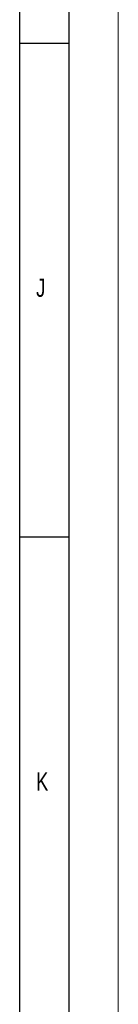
# Model space of a CAD drawing. Header units: millimetres. Extents: x 0 to 1737, y 0 to 594.
# Tile 11 of 45: x 831 to 841, y 100 to 199. Entities that reach past the tile are written whole.
import ezdxf

# ---------------------------------------------------------------- set-up
doc = ezdxf.new("R2010")
doc.units = ezdxf.units.MM
doc.layers.add('FORMAT', color=7, linetype='Continuous')
doc.styles.add('SLDTEXTSTYLE0', font='TXT', dxfattribs={"width": 0.75})

msp = doc.modelspace()

# ---------------------------------------------------------------- linework, layer by layer
at = {"color": 7, "linetype": 'Continuous', "lineweight": 18}
msp.add_line((841.000004, 0.00001), (841.000004, 594.00001), dxfattribs=at)
at = {"layer": 'FORMAT'}
for p, q in [((836.000004, 5.00001), (836.000004, 589.00001)), ((831.000004, 10.00001), (831.000004, 584.00001)), ((831, 197), (836, 197)), ((836, 147), (831, 147))]:
    msp.add_line(p, q, dxfattribs=at)

# ---------------------------------------------------------------- texts
at = {"layer": 'FORMAT', "char_height": 1.852083, "attachment_point": 1, "style": 'SLDTEXTSTYLE0'}
for s, insert in [('J', (832.666652, 173.168024)), ('K', (832.666652, 123.168024))]:
    msp.add_mtext(s, dxfattribs=dict(at, insert=insert))

doc.saveas('drawing.dxf')
